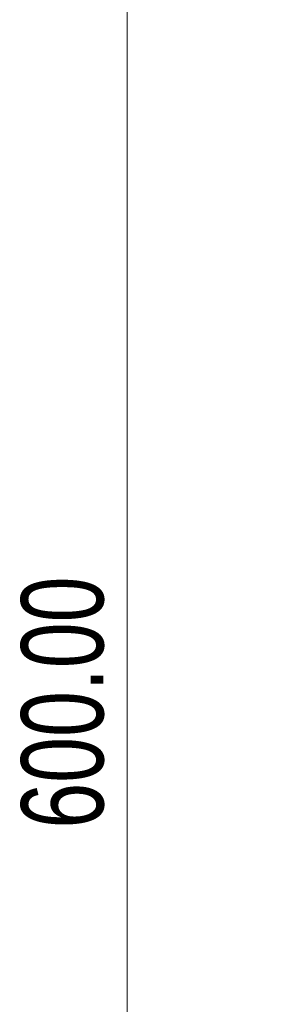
# Model space of a CAD drawing. Header units: millimetres. Extents: x 0 to 1118, y 0 to 864.
# Tile 69 of 256: x 659 to 674, y 405 to 462. Entities that reach past the tile are written whole.
import ezdxf

# ---------------------------------------------------------------- set-up
doc = ezdxf.new("R2010")
doc.units = ezdxf.units.MM
doc.styles.add('SLDTEXTSTYLE5', font='TXT', dxfattribs={"width": 0.75})
doc.dimstyles.new('SLDDIMSTYLE5', dxfattribs={"dimtxt": 4.7625, "dimasz": 3.556, "dimexe": 0, "dimexo": 0.0625, "dimgap": 1.190625, "dimtad": 1, "dimlfac": 5, "dimrnd": 1e-09, "dimzin": 4, "dimdsep": 46, "dimtxsty": 'SLDTEXTSTYLE5', "dimsah": 1, "dimcen": 0.09, "dimadec": 0, "dimazin": 1, "dimtfac": 1, "dimtofl": 0, "dimtmove": 0, "dimatfit": 3, "dimfxl": 1, "dimfrac": 2, "dimtolj": 1, "dimtzin": 12, "dimarcsym": 0})

# ---------------------------------------------------------------- blocks, each defined once
blk = doc.blocks.new('_D_16')
at = {"color": 7, "linetype": 'Continuous', "lineweight": 0}
for p, q in [((795.552, 481.954), (663.992, 481.954)), ((664.992, 361.954), (664.992, 481.954)), ((795.552, 361.954), (663.992, 361.954))]:
    blk.add_line(p, q, dxfattribs=at)
at = {"color": 7, "linetype": 'Continuous', "lineweight": 18}
for points in [[(664.992, 481.954), (664.611, 478.398), (665.373, 478.398)], [(664.992, 361.954), (665.373, 365.51), (664.611, 365.51)]]:
    blk.add_solid(points, dxfattribs=at)
at = {"color": 7, "linetype": 'Continuous', "lineweight": 18, "insert": (658.853, 414.892), "char_height": 4.7625, "attachment_point": 1, "rotation": 90, "style": 'SLDTEXTSTYLE5'}
blk.add_mtext('600.00', dxfattribs=at)

msp = doc.modelspace()

# ---------------------------------------------------------------- dimensions: what is measured, and where the dimension line sits
at = {"color": 7, "linetype": 'Continuous', "lineweight": 18}
dim = msp.add_linear_dim(base=(664.9922, 481.9543), p1=(796.5515, 361.9543), p2=(796.5515, 481.9543), angle=90, dimstyle='SLDDIMSTYLE5', dxfattribs=at)
dim.commit()
dim.dimension.update_dxf_attribs({"geometry": '_D_16', "text_midpoint": (664.9922, 424.5665), "dimtype": 160})

doc.saveas('drawing.dxf')
